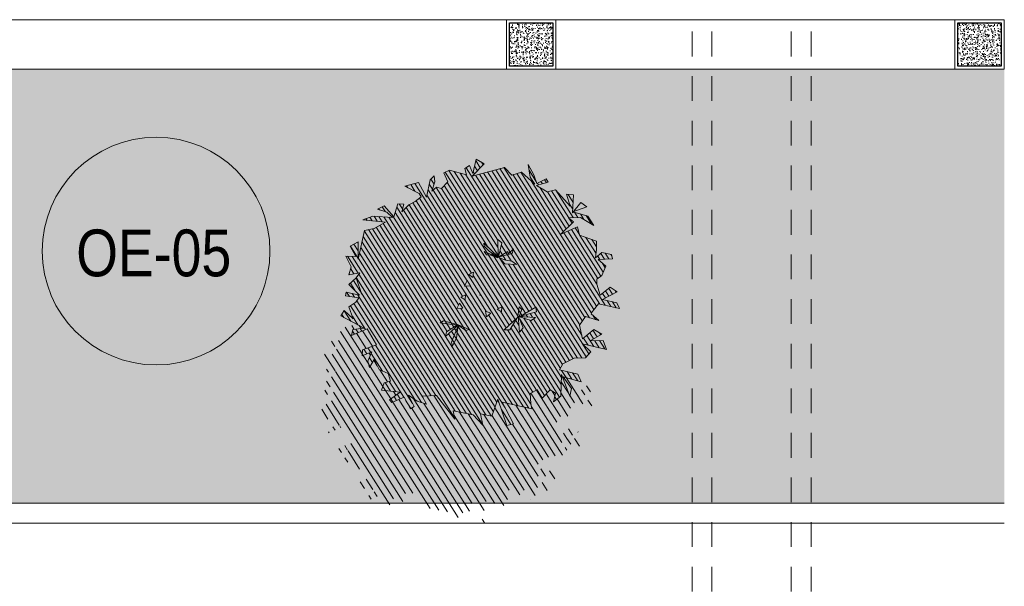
# Model space of a CAD drawing. Header units: millimetres. Extents: x -1567 to 968, y -503 to 481.
# Tile 76 of 145: x -490.77 to -485.81, y -144.01 to -141.15. Entities that reach past the tile are written whole.
import ezdxf

# ---------------------------------------------------------------- set-up
doc = ezdxf.new("R2010")
doc.units = ezdxf.units.MM
doc.linetypes.add('01 nivel$0$HIDDEN2', pattern=[0.1875, 0.125, -0.0625])
doc.layers.get('0').update_dxf_attribs({"lineweight": 0})
for name, color, linetype, lineweight in [('0_COLUMNA ACHURADO', 1, 'Continuous', 30), ('13.-ALE_PRESENTACION', 7, 'Continuous', 0), ('CUNETAS', 5, 'Continuous', 0), ('vegetacion', 66, 'Continuous', 0)]:
    doc.layers.add(name, color=color, linetype=linetype, lineweight=lineweight)
doc.layers.add('250', color=250, linetype='Continuous')
doc.layers.add('251', color=251, linetype='Continuous')
doc.layers.add('Hatch Jardin', color=64, linetype='Continuous', lineweight=0, true_color=0x729900)
doc.styles.add('Cota B', font='swissck.ttf')

# ---------------------------------------------------------------- blocks, each defined once
blk = doc.blocks.new('GAR')
at = {"lineweight": 0, "transparency": 33554623}
h = blk.add_hatch(dxfattribs=at)
h.set_pattern_fill('AR-CONC', color=1, scale=0.00019, angle=90)
h.paths.add_polyline_path([(19.6082, 126.7166), (19.6082, 126.4966), (19.8282, 126.4966), (19.8282, 126.7166)])
at = {"layer": '0_COLUMNA ACHURADO', "lineweight": 5}
blk.add_lwpolyline([(19.5932, 126.7316), (19.8432, 126.7316), (19.8432, 126.4816), (19.5932, 126.4816)], close=True, dxfattribs=at)
at = {"layer": '0_COLUMNA ACHURADO'}
blk.add_lwpolyline([(19.6082, 126.7166), (19.8282, 126.7166), (19.8282, 126.4966), (19.6082, 126.4966)], close=True, dxfattribs=at)
blk = doc.blocks.new('NO')
at = {"lineweight": 0, "true_color": 0x4f743e}
h = blk.add_hatch(dxfattribs=at)
h.set_pattern_fill('ANSI31', color=87, scale=0.05, style=0)
h.paths.add_polyline_path([(4.155, 2.06), (5.053, 1.943), (4.702, 2.177), (3.921, 2.294), (4.194, 2.449), (4.585, 2.488), (4.35, 2.683), (3.882, 2.332), (3.843, 2.878), (3.609, 2.917), (3.62, 2.591), (3.4, 2.928), (3.18, 3.112), (2.989, 3.353), (3.102, 3.462), (3.723, 3.616), (3.224, 3.88), (2.79, 3.384), (2.79, 4.086), (2.673, 4.28), (2.595, 4.047), (2.634, 3.657), (2.478, 3.852), (2.283, 3.852), (2.088, 4.163), (2.322, 4.475), (2.127, 4.631), (1.424, 4.592), (1.541, 4.826), (1.385, 4.982), (1.19, 4.709), (1.19, 5.293), (0.839, 5.176), (1.19, 4.592), (0.02, 5.215), (-0.331, 4.982), (-0.682, 5.176), (-1.307, 4.826), (-1.073, 5.059), (-0.877, 5.527), (-1.19, 5.176), (-1.385, 4.865), (-1.697, 5.137), (-1.814, 5.02), (-1.385, 4.787), (-1.853, 4.631), (-2.165, 4.787), (-2.867, 4.28), (-2.633, 4.709), (-2.906, 4.748), (-3.023, 4.047), (-3.042, 4.084), (-3.648, 4.047), (-3.96, 3.735), (-3.374, 3.93), (-2.906, 3.813), (-3.14, 3.696), (-2.75, 3.112), (-3.335, 3.54), (-3.491, 3.228), (-4.194, 3.151), (-4.272, 2.839), (-4.311, 2.488), (-4.506, 2.761), (-4.896, 2.761), (-4.974, 2.605), (-4.428, 2.449), (-4.779, 2.255), (-4.701, 1.865), (-4.545, 1.67), (-4.584, 1.475), (-4.818, 1.086), (-5.13, 1.475), (-5.442, 1.359), (-4.935, 0.93), (-5.52, 0.93), (-5.676, 0.735), (-4.818, 0.735), (-4.614, 0.286), (-4.978, 0.084), (-4.431, 0.123), (-4.275, -0.266), (-4.509, -0.773), (-4.861, -0.305), (-5.212, -0.422), (-4.822, -0.773), (-5.329, -0.656), (-5.524, -0.968), (-4.549, -0.968), (-4.939, -1.201), (-4.783, -1.474), (-4.353, -1.591), (-3.963, -1.903), (-3.885, -2.175), (-4.627, -2.175), (-4.822, -2.448), (-4.052, -2.407), (-4.002, -2.331), (-4.158, -3.188), (-3.924, -3.461), (-3.924, -3.11), (-3.69, -3.032), (-3.456, -3.422), (-3.183, -3.149), (-2.949, -3.344), (-3.066, -3.733), (-3.144, -3.928), (-1.935, -3.928), (-2.559, -4.668), (-2.325, -4.785), (-1.739, -3.85), (-1.661, -4.552), (-1.193, -4.571), (-1.388, -4.98), (-0.925, -4.666), (-0.103, -4.684), (-0.253, -5.002), (0.67, -4.235), (1.216, -4.391), (0.982, -4.664), (1.372, -4.625), (1.762, -4.469), (1.45, -4.858), (1.567, -4.975), (1.918, -4.586), (2.347, -4.897), (2.464, -4.819), (2.113, -4.43), (2.855, -4.508), (2.816, -4.196), (2.581, -4.079), (2.738, -3.807), (3.128, -3.729), (3.401, -3.378), (3.518, -3.729), (3.635, -3.495), (3.557, -3.105), (3.908, -3.339), (3.947, -3.105), (3.44, -2.794), (3.947, -2.248), (4.493, -2.638), (4.493, -2.404), (4.064, -2.248), (5.078, -1.976), (5, -1.742), (4.571, -1.976), (4.844, -1.547), (4.61, -1.313), (4.532, -1.119), (5.078, -1.158), (5.078, -1.002), (4.532, -1.002), (5.039, -0.69), (4.811, -0.358), (4.722, -0.135), (5.124, -0.313), (5.101, 0.021), (5.404, 0.385), (5.014, 0.463), (5.326, 0.813), (5.053, 1.047), (4.897, 0.385), (4.897, 1.553), (4.546, 1.709)])
h.paths.add_polyline_path([(0.156, 2.092), (0.123, 1.976), (-0.12, 1.823), (-0.522, 1.665), (-0.521, 1.668), (-0.575, 1.66), (-0.841, 1.468), (-1.294, 1.542), (-1.087, 1.642), (-0.829, 1.622), (-0.575, 1.66), (-0.537, 1.688), (-0.545, 2.258), (-0.357, 2.363), (-0.518, 1.682)], flags=16)
h.paths.add_polyline_path([(0.473, 0.744), (0.282, 0.667), (0.311, 0.871)], flags=16)
h.paths.add_polyline_path([(0.478, 0.491), (0.536, 0.258), (0.305, 0.324)], flags=16)
h.paths.add_polyline_path([(0.416, -0.073), (0.578, -0.201), (0.387, -0.277)], flags=16)
h.paths.add_polyline_path([(0.583, -0.453), (0.641, -0.686), (0.41, -0.62)], flags=16)
h.paths.add_polyline_path([(0.445, -1.322), (0.838, -1.874), (0.836, -1.676), (0.463, -1.312), (0.445, -1.319)], flags=16)
h.paths.add_polyline_path([(-0.498, -0.541), (-0.585, -0.745), (-0.718, -0.567)], flags=16)
h.paths.add_polyline_path([(-0.936, -0.349), (-1.128, -0.426), (-1.098, -0.222)], flags=16)
h.paths.add_polyline_path([(-1.82, -0.461), (-1.815, -0.444), (-1.791, -0.513), (-1.383, -1.095), (-1.6, -1.051), (-1.791, -0.513), (-1.817, -0.475), (-1.824, -0.472), (-2.007, -1.058), (-2.104, -0.849), (-1.847, -0.481), (-1.848, -0.474), (-1.865, -0.457), (-2.35, -0.506), (-2.497, -0.341), (-1.871, -0.452), (-1.883, -0.441), (-2.484, -0.123), (-2.411, 0.06), (-1.883, -0.441), (-1.856, -0.455)], flags=16)
at = {"layer": '251', "lineweight": 0}
h = blk.add_hatch(dxfattribs=at)
h.set_pattern_fill('ANSI31', color=256, scale=0.08, style=0)
h.paths.add_polyline_path([(1.567, -4.975), (1.45, -4.858), (1.762, -4.469), (1.372, -4.625), (0.982, -4.664), (1.216, -4.391), (0.67, -4.235), (-0.253, -5.002), (-0.103, -4.684), (-0.925, -4.666), (-1.388, -4.98), (-1.193, -4.571), (-1.661, -4.552), (-1.739, -3.85), (-2.325, -4.785), (-2.559, -4.668), (-1.935, -3.928), (-3.144, -3.928), (-3.066, -3.733), (-2.949, -3.344), (-3.183, -3.149), (-3.456, -3.422), (-3.69, -3.032), (-3.924, -3.11), (-3.924, -3.461), (-4.158, -3.188), (-4.002, -2.331), (-4.509, -3.11), (-4.509, -2.799), (-4.08, -2.409), (-4.504, -2.431), (-4.529, -2.552), (-4.763, -2.941), (-5.075, -2.552), (-5.387, -2.669), (-4.88, -3.097), (-5.465, -3.097), (-5.621, -3.292), (-4.763, -3.292), (-4.568, -3.721), (-4.919, -3.915), (-4.373, -3.876), (-4.216, -4.266), (-4.451, -4.772), (-4.802, -4.305), (-5.153, -4.422), (-4.763, -4.772), (-5.27, -4.655), (-5.465, -4.967), (-4.49, -4.967), (-4.88, -5.201), (-4.724, -5.474), (-4.295, -5.59), (-3.904, -5.902), (-3.826, -6.175), (-4.568, -6.175), (-4.763, -6.447), (-4.021, -6.409), (-4.451, -6.798), (-4.451, -7.11), (-3.943, -6.331), (-4.099, -7.188), (-3.865, -7.46), (-3.865, -7.11), (-3.631, -7.032), (-3.397, -7.421), (-3.124, -7.149), (-2.89, -7.343), (-3.007, -7.733), (-3.085, -7.928), (-1.876, -7.928), (-2.5, -8.668), (-2.266, -8.785), (-1.681, -7.85), (-1.603, -8.551), (-1.135, -8.57), (-1.329, -8.98), (-0.866, -8.666), (-0.044, -8.684), (-0.194, -9.001), (0.729, -8.235), (1.275, -8.391), (1.041, -8.663), (1.431, -8.624), (1.821, -8.468), (1.509, -8.858), (1.626, -8.975), (1.977, -8.585), (2.406, -8.897), (2.523, -8.819), (2.172, -8.429), (2.914, -8.507), (2.875, -8.196), (2.64, -8.079), (2.796, -7.806), (3.187, -7.728), (3.46, -7.378), (3.577, -7.728), (3.694, -7.495), (3.616, -7.105), (3.967, -7.339), (4.006, -7.105), (3.499, -6.793), (4.006, -6.248), (4.552, -6.637), (4.552, -6.404), (4.123, -6.248), (5.137, -5.975), (5.059, -5.741), (4.63, -5.975), (4.903, -5.547), (4.669, -5.313), (4.591, -5.118), (5.137, -5.157), (5.137, -5.001), (4.591, -5.001), (5.098, -4.69), (4.87, -4.357), (4.78, -4.134), (5.182, -4.313), (5.16, -3.978), (5.463, -3.615), (5.073, -3.537), (5.385, -3.186), (5.112, -2.953), (4.956, -3.615), (4.956, -2.446), (4.604, -2.29), (4.444, -2.146), (4.064, -2.248), (4.493, -2.404), (4.493, -2.638), (3.947, -2.248), (3.44, -2.794), (3.947, -3.105), (3.908, -3.339), (3.557, -3.105), (3.635, -3.495), (3.518, -3.729), (3.401, -3.378), (3.128, -3.729), (2.738, -3.807), (2.581, -4.079), (2.816, -4.196), (2.855, -4.508), (2.113, -4.43), (2.464, -4.819), (2.347, -4.897), (1.918, -4.586)])
at = {"layer": '250', "lineweight": 0}
for points in [[(-4.623, 0.307), (-4.818, 0.735), (-5.676, 0.735), (-5.52, 0.93), (-4.935, 0.93), (-5.442, 1.359), (-5.13, 1.475), (-4.818, 1.086), (-4.584, 1.475), (-4.545, 1.67), (-4.701, 1.865), (-4.779, 2.255), (-4.428, 2.449), (-4.974, 2.605), (-4.896, 2.761), (-4.506, 2.761), (-4.311, 2.488), (-4.272, 2.839), (-4.194, 3.151), (-3.491, 3.228), (-3.335, 3.54), (-2.75, 3.112), (-3.14, 3.696), (-2.906, 3.813), (-3.374, 3.93), (-3.96, 3.735), (-3.648, 4.047), (-3.023, 4.086), (-3.53, 4.397), (-3.257, 4.514), (-3.023, 4.047), (-2.906, 4.748), (-2.633, 4.709), (-2.867, 4.28), (-2.165, 4.787), (-1.853, 4.631), (-1.385, 4.787), (-1.814, 5.02), (-1.697, 5.137), (-1.385, 4.865), (-1.19, 5.176), (-0.877, 5.527), (-1.073, 5.059), (-1.307, 4.826), (-0.682, 5.176), (-0.331, 4.982), (0.02, 5.215), (1.19, 4.592), (0.839, 5.176), (1.19, 5.293), (1.19, 4.709), (1.385, 4.982), (1.541, 4.826), (1.424, 4.592), (2.127, 4.631), (2.322, 4.475), (2.088, 4.163), (2.283, 3.852), (2.478, 3.852), (2.634, 3.657), (2.595, 4.047), (2.673, 4.28), (2.79, 4.086), (2.79, 3.384), (3.224, 3.88), (3.723, 3.616), (3.102, 3.462), (2.989, 3.353), (3.18, 3.112), (3.4, 2.928), (3.62, 2.591), (3.609, 2.917), (3.843, 2.878), (3.882, 2.332), (4.35, 2.683), (4.585, 2.488), (4.194, 2.449), (3.921, 2.294), (4.702, 2.177), (5.053, 1.943), (4.155, 2.06), (4.546, 1.709), (4.897, 1.553), (4.897, 0.385), (5.053, 1.047), (5.326, 0.813), (5.014, 0.463), (5.404, 0.385), (5.101, 0.021), (5.124, -0.313), (4.722, -0.135), (4.811, -0.358)], [(-0.516, 1.65), (-0.223, 1.683), (-0.049, 1.666), (0.075, 1.768), (-0.511, 1.67), (-0.12, 1.823), (0.123, 1.976), (0.156, 2.092), (-0.518, 1.682), (-0.357, 2.363), (-0.545, 2.258), (-0.537, 1.688), (-0.841, 1.468), (-1.294, 1.542), (-1.087, 1.642), (-0.829, 1.622), (-0.511, 1.67), (-1.036, 1.933), (-1.045, 2.125), (-0.88, 1.889), (-0.846, 1.974), (-0.564, 1.706)], [(-0.253, -5.002), (-0.103, -4.684), (-0.925, -4.666), (-1.388, -4.98), (-1.193, -4.571), (-1.661, -4.552), (-1.739, -3.85), (-2.325, -4.785), (-2.559, -4.668), (-1.935, -3.928), (-3.144, -3.928), (-3.066, -3.733), (-2.949, -3.344), (-3.183, -3.149), (-3.456, -3.422), (-3.69, -3.032), (-3.924, -3.11), (-3.924, -3.461), (-4.158, -3.188), (-4.002, -2.331), (-4.509, -3.11), (-4.509, -2.799), (-4.08, -2.409), (-4.822, -2.448), (-4.627, -2.175), (-3.885, -2.175), (-3.963, -1.903), (-4.353, -1.591), (-4.783, -1.474), (-4.939, -1.201), (-4.549, -0.968), (-5.524, -0.968), (-5.329, -0.656), (-4.822, -0.773), (-5.212, -0.422), (-4.861, -0.305), (-4.509, -0.773), (-4.275, -0.266), (-4.431, 0.123), (-4.978, 0.084), (-4.627, 0.279)], [(-1.863, -0.457), (-2.35, -0.506), (-2.497, -0.341), (-1.831, -0.459), (-2.104, -0.849), (-2.007, -1.058), (-1.815, -0.444), (-1.6, -1.051), (-1.383, -1.095), (-1.817, -0.475), (-2.484, -0.123), (-2.411, 0.06), (-1.848, -0.474), (-1.892, -0.158), (-1.762, -0.072), (-1.8, -0.461)], [(4.454, -0.963), (4.811, -0.358), (5.039, -0.69), (4.532, -1.002), (5.078, -1.002), (5.078, -1.158), (4.532, -1.119), (4.61, -1.313), (4.844, -1.547), (4.571, -1.976), (5, -1.742), (5.078, -1.976), (4.064, -2.248), (4.493, -2.404), (4.493, -2.638), (3.947, -2.248), (3.44, -2.794), (3.947, -3.105), (3.908, -3.339), (3.557, -3.105), (3.635, -3.495), (3.518, -3.729), (3.401, -3.378), (3.128, -3.729), (2.738, -3.807), (2.581, -4.079), (2.816, -4.196), (2.855, -4.508), (2.113, -4.43), (2.464, -4.819), (2.347, -4.897), (1.918, -4.586), (1.567, -4.975), (1.45, -4.858), (1.762, -4.469), (1.372, -4.625), (0.982, -4.664), (1.216, -4.391), (0.67, -4.235), (-0.253, -5.002)], [(0.446, -1.296), (0.836, -1.676), (0.838, -1.874), (0.434, -1.307), (0.551, -2.035), (0.474, -2.182), (0.397, -1.829), (0.445, -1.319), (0.1, -1.454), (-0.025, -1.39), (0.446, -1.308), (1.053, -1.278), (1.165, -1.389), (0.48, -1.321)]]:
    blk.add_lwpolyline(points, dxfattribs=at)
for points in [[(0.473, 0.744), (0.282, 0.667), (0.311, 0.871)], [(0.305, 0.324), (0.478, 0.491), (0.536, 0.258)], [(-0.936, -0.349), (-1.128, -0.426), (-1.098, -0.222)], [(0.578, -0.201), (0.387, -0.277), (0.416, -0.073)], [(-0.718, -0.567), (-0.498, -0.541), (-0.585, -0.745)], [(0.41, -0.62), (0.583, -0.453), (0.641, -0.686)]]:
    blk.add_lwpolyline(points, close=True, dxfattribs=at)
blk.add_point((-0.139, 0.048), dxfattribs=at)
blk = doc.blocks.new('DRENAJES TECHOS')
at = {"layer": 'CUNETAS', "color": 9, "linetype": '01 nivel$0$HIDDEN2', "lineweight": 0, "true_color": 0xc7c8ca}
for p, q in [((-557.8351, -373.5403), (-557.8351, -343.0975)), ((-558.4351, -373.5403), (-558.4351, -360.0003)), ((-558.3351, -373.5403), (-558.3351, -360.0003)), ((-557.9351, -373.5403), (-557.9351, -360.0003))]:
    blk.add_line(p, q, dxfattribs=at)

msp = doc.modelspace()

# ---------------------------------------------------------------- hatches: boundary and pattern name
at = {"lineweight": 30, "true_color": 0x136734}
h = msp.add_hatch(color=116, dxfattribs=at)
h.dxf.hatch_style = 1
edge = h.paths.add_edge_path()
edge.add_arc((-490.0846, -142.3186), 0.5743, 0, 360)
at = {"layer": 'Hatch Jardin', "lineweight": 0, "true_color": 0x136734, "transparency": 33554597}
h = msp.add_hatch(dxfattribs=at)
h.set_pattern_fill('AR-SAND', color=116, scale=0.0034, angle=304.2117, style=0)
h.set_pattern_definition([(341.711704, (-36.81584, -181.67498), (0.1345488, 0.09805785), [0, -0.1312672, 0, -0.146812, 0, -0.140335]), (311.711704, (-36.81584, -181.67498), (0.287482, 0.01064072), [0, -0.0708152, 0, -0.1183132, 0, -0.045339]), (271.711704, (-36.87556, -181.58713), (0.15161477, -0.22212728), [0, -0.04318, 0, -0.155448, 0, -0.202946]), (261.711704, (-36.87556, -181.58713), (0.20864654, -0.17207145), [0, -0.02159, 0, -0.1019048, 0, -0.116586])])
h.paths.add_polyline_path([(-485.8063, -143.591), (-498.284, -143.591), (-498.284, -141.4011), (-485.8063, -141.4011)])

# ---------------------------------------------------------------- linework, layer by layer
msp.add_lwpolyline([(-498.284, -141.151), (-485.8063, -141.1511), (-485.8063, -141.4011), (-498.284, -141.4011)], close=True)
at = {"color": 252, "true_color": 0x939598}
for points in [[(-485.8063, -143.591), (-498.284, -143.591)], [(-485.8063, -143.691), (-498.284, -143.691)]]:
    msp.add_lwpolyline(points, dxfattribs=at)
msp.add_circle((-490.0846, -142.3186), 0.5743)

# ---------------------------------------------------------------- block references
at = {"lineweight": 0}
msp.add_blockref('DRENAJES TECHOS', (71.0538, 219.1543), dxfattribs=at)
for p in [(-507.9109, -267.8827), (-505.6495, -267.8827)]:
    msp.add_blockref('GAR', p)
at = {"layer": 'vegetacion', "extrusion": (0, 0, -1), "xscale": 0.1267394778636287, "yscale": 0.1267394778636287, "zscale": 0.1267394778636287, "rotation": 12.61063153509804}
msp.add_blockref('NO', (488.4699, -142.5417), dxfattribs=at)

# ---------------------------------------------------------------- texts
at = {"layer": '13.-ALE_PRESENTACION', "style": 'Cota B'}
msp.add_text('OE-05', height=0.23625, dxfattribs=at).set_placement((-490.4875, -142.4459))

doc.saveas('drawing.dxf')
